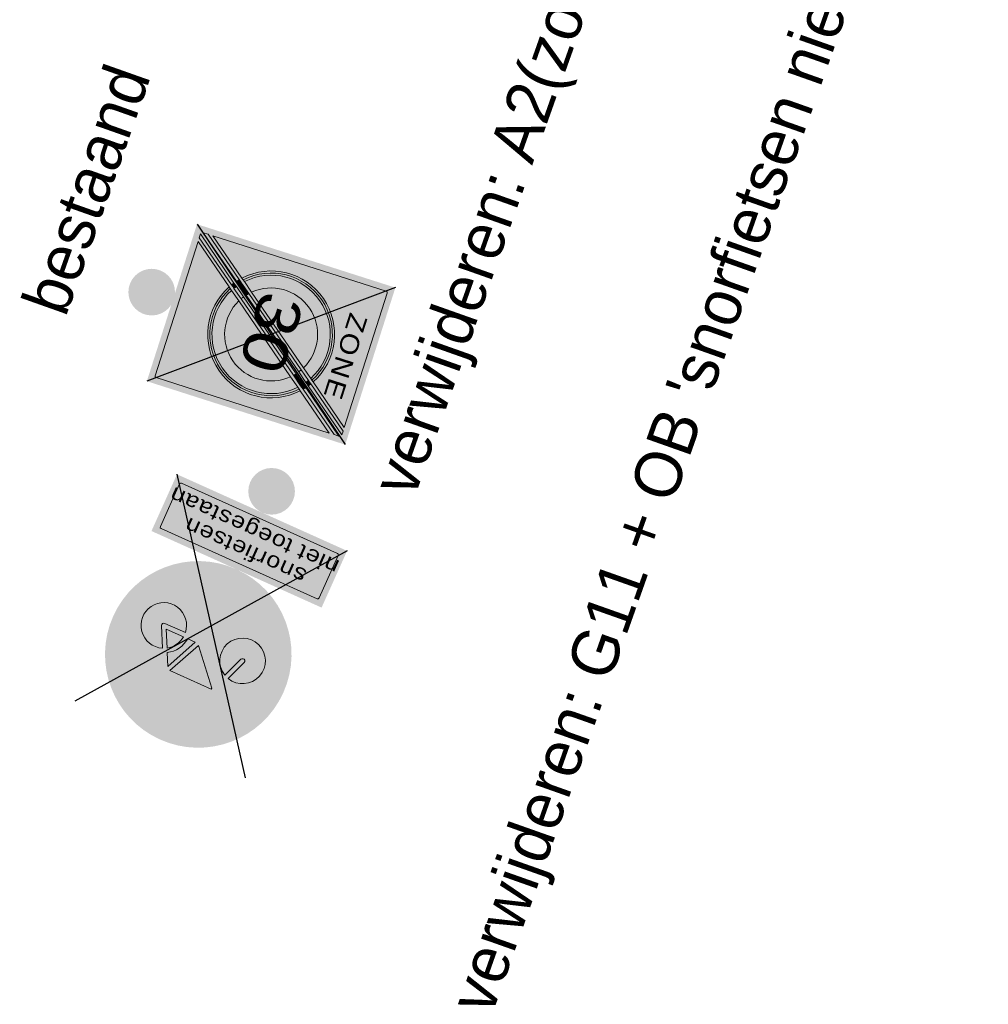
# Model space of a CAD drawing. Header units: metres. Extents: x 136326 to 138181, y 453212 to 454732.
# Tile 11 of 55: x 136483 to 136499, y 453604 to 453620. Entities that reach past the tile are written whole.
import ezdxf
from ezdxf.enums import TextEntityAlignment as Align

# ---------------------------------------------------------------- set-up
doc = ezdxf.new("R2010")
doc.units = ezdxf.units.M
doc.layers.add('-DR-nw-inr-bebording-txt', color=2, linetype='Continuous')
doc.layers.add('mob_bebording', color=7, linetype='Continuous', lineweight=0)
doc.styles.add('eurostile', font='txt')
doc.styles.add('Style-Verkeersborden', font='Verkeersborden.shx')

# ---------------------------------------------------------------- blocks, each defined once
blk = doc.blocks.new('bord_G11')
at = {"layer": 'mob_bebording', "linetype": 'Continuous', "lineweight": 0}
h = blk.add_hatch(color=170, dxfattribs=at)
edge = h.paths.add_edge_path()
edge.add_arc((0, 0.2999999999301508), 0.3, 0, 360)
edge = h.paths.add_edge_path(flags=17)
edge.add_arc((0, 0.2999999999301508), 0.29, 0, 360)
h = blk.add_hatch(color=254, dxfattribs=at)
edge = h.paths.add_edge_path()
edge.add_arc((0, 0.2999999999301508), 0.29, 0, 360)
edge = h.paths.add_edge_path()
edge.add_arc((0, 0.2999999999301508), 0.28, 0, 360)
h = blk.add_hatch(color=170, dxfattribs=at)
edge = h.paths.add_edge_path()
edge.add_arc((0, 0.2999999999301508), 0.28, 0, 360)
h.paths.add_polyline_path([(0.1066745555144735, 0.3422153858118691, -3.032803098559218), (0.0516394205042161, 0.2531666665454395), (0.01024137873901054, 0.2531666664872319), (-0.09083430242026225, 0.3659049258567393), (-0.1006419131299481, 0.3399436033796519, -0.7991742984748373), (-0.1384922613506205, 0.1724999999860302), (-0.1384939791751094, 0.1724999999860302, -1.149504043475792), (-0.1143621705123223, 0.345126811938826), (-0.08244699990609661, 0.4296081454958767, -0.3119658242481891), (-0.06186661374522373, 0.4438333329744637), (-0.03300000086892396, 0.4438333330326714), (-0.03300000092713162, 0.4291666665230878), (-0.06186661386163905, 0.4291666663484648, 0.3119658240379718), (-0.06872674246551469, 0.4244249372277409), (-0.07801690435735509, 0.3998333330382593), (0.06860535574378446, 0.3998333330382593), (0.07525175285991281, 0.4144999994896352), (0.04735410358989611, 0.4144999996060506, -1.000000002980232), (0.04735410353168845, 0.4291666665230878), (0.1133541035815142, 0.4291666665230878), (0.1133541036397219, 0.4144999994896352), (0.09135410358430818, 0.4144999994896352), (0.0814547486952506, 0.3926549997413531)], flags=17)
h = blk.add_hatch(color=254, dxfattribs=at)
h.paths.add_polyline_path([(0.04735410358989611, 0.4291666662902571, 1.000000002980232), (0.04735410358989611, 0.4144999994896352), (0.07525175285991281, 0.4144999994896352), (0.06860535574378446, 0.3998333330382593), (-0.07801690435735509, 0.3998333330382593), (-0.06872674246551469, 0.4244249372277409, -0.3119658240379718), (-0.06186661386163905, 0.4291666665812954), (-0.03300000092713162, 0.4291666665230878), (-0.03300000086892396, 0.4438333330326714), (-0.06186661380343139, 0.4438333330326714, 0.3119658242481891), (-0.08244699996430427, 0.4296081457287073), (-0.1143621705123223, 0.345126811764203, 1.149504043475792), (-0.1384939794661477, 0.1724999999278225), (-0.1384922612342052, 0.1724999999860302, 0.7991742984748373), (-0.1006419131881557, 0.3399436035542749), (-0.09083430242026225, 0.3659049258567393), (0.01024137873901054, 0.2531666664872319), (0.05163942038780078, 0.2531666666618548, 3.032803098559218), (0.1066745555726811, 0.3422153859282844), (0.0814547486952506, 0.3926549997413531), (0.09135410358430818, 0.4144999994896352), (0.1133541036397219, 0.4144999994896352), (0.1133541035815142, 0.4291666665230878)])
h.paths.add_polyline_path([(0.06636758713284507, 0.2678333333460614, -0.2306687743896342), (0.1001429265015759, 0.3224829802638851), (0.1274677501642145, 0.2678333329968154)])
h.paths.add_polyline_path([(-0.131632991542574, 0.2579083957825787), (-0.1058468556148, 0.3261658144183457, -19.94987439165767), (-0.1195671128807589, 0.3313490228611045), (-0.1453532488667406, 0.2630916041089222, 1.000000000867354)])
h.paths.add_polyline_path([(0.0935562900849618, 0.3356562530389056, 0.2394999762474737), (0.0516394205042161, 0.2678333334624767), (0.02489013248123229, 0.2678333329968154), (0.07365871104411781, 0.3754514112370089)])
h.paths.add_polyline_path([(0.1458924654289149, 0.2637795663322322), (0.1132611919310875, 0.3290421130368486, -2.949570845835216), (0.06636758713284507, 0.2531666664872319), (0.1393333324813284, 0.2531666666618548, 0.5575365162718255)])
h.paths.add_polyline_path([(0.01147455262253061, 0.2737622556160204), (-0.08499473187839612, 0.3813626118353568), (-0.08355764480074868, 0.3851666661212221), (0.0619589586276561, 0.3851666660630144)])
blk.add_hatch(color=170, dxfattribs=at).paths.add_polyline_path([(0.0619589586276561, 0.3851666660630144), (-0.08355764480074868, 0.3851666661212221), (-0.08499473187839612, 0.3813626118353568), (0.01147455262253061, 0.2737622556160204)])
at = {"layer": 'mob_bebording', "linetype": 'Continuous', "lineweight": 0, "extrusion": (0, 0, -1)}
h = blk.add_hatch(color=170, dxfattribs=at)
edge = h.paths.add_edge_path()
edge.add_ellipse((-0.1393333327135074, 0.26050000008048), major_axis=(-0.08800000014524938, 0), ratio=1, start_angle=184.7801917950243, end_angle=238.6547569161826)
edge.add_line((-0.0935562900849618, 0.3356562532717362), (-0.07365871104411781, 0.3754514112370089))
edge.add_line((-0.07365871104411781, 0.3754514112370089), (-0.02489013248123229, 0.2678333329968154))
edge.add_line((-0.02489013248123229, 0.2678333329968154), (-0.05163942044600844, 0.2678333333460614))
at = {"layer": 'mob_bebording', "linetype": 'Continuous', "lineweight": 0, "extrusion": (0, 0, -0.9999999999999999)}
h = blk.add_hatch(color=170, dxfattribs=at)
edge = h.paths.add_edge_path()
edge.add_line((0.1058468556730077, 0.326165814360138), (0.131632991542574, 0.2579083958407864))
edge.add_ellipse((0.1384931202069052, 0.2605000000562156), major_axis=(-0.007333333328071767, 0), ratio=1, start_angle=20.69545112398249, end_angle=200.6954512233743)
edge.add_line((0.1453532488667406, 0.2630916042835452), (0.1195671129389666, 0.3313490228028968))
edge.add_ellipse((0.1384931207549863, 0.2605000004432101), major_axis=(-0.07333333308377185, 0), ratio=1, start_angle=-63.56537827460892, end_angle=284.9562807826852, ccw=False)
at = {"layer": 'mob_bebording', "linetype": 'Continuous', "lineweight": 0}
h = blk.add_hatch(color=170, dxfattribs=at)
edge = h.paths.add_edge_path()
edge.add_arc((0.1393333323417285, 0.26049999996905), 0.0733333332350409, 122.304221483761, 174.2608293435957)
edge.add_line((0.06636758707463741, 0.2678333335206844), (0.1274677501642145, 0.2678333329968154))
edge.add_line((0.1274677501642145, 0.2678333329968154), (0.1001429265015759, 0.3224829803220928))
at = {"layer": 'mob_bebording', "linetype": 'Continuous', "lineweight": 0, "extrusion": (0, 0, -0.9999999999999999)}
h = blk.add_hatch(color=170, dxfattribs=at)
edge = h.paths.add_edge_path()
edge.add_ellipse((-0.1393333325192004, 0.2604999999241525), major_axis=(-0.007333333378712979, 0), ratio=1, start_angle=-26.56505186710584, end_angle=89.99999938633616)
edge.add_line((-0.1393333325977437, 0.2531666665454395), (-0.06636758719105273, 0.2531666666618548))
edge.add_ellipse((-0.1393333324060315, 0.2604999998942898), major_axis=(-0.07333333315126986, 0), ratio=1, start_angle=-110.82588064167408, end_angle=174.2608295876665, ccw=False)
edge.add_line((-0.1132611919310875, 0.329042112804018), (-0.1458924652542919, 0.2637795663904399))
at = {"layer": 'mob_bebording', "color": 5, "linetype": 'Continuous', "lineweight": 0, "flags": 128}
blk.add_lwpolyline([(0.0619589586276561, 0.3851666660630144), (-0.08355764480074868, 0.3851666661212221), (-0.08499473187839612, 0.3813626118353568), (0.01147455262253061, 0.2737622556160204)], close=True, dxfattribs=at)
for points in [[(0.05163942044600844, 0.2678333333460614, -0.2394999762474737), (0.0935562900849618, 0.3356562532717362), (0.07365871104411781, 0.3754514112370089), (0.02489013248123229, 0.2678333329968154)], [(-0.1058468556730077, 0.326165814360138), (-0.131632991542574, 0.2579083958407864, -1.000000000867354), (-0.1453532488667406, 0.2630916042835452), (-0.1195671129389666, 0.3313490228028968, 19.94987439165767)], [(0.1458924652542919, 0.2637795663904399, -0.5575365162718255), (0.1393333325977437, 0.2531666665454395), (0.06636758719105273, 0.2531666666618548, 2.949570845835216), (0.1132611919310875, 0.329042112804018)], [(0.1001429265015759, 0.3224829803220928, 0.2306687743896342), (0.06636758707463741, 0.2678333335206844), (0.1274677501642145, 0.2678333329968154)]]:
    blk.add_lwpolyline(points, format="xyb", close=True, dxfattribs=at)
blk = doc.blocks.new('bord_OB-L-WK-2R_3')
at = {"layer": 'mob_bebording', "linetype": 'Continuous', "lineweight": 0}
h = blk.add_hatch(color=254, dxfattribs=at)
h.paths.add_polyline_path([(0.2999999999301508, -0.200000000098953), (-0.2999999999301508, -0.2000000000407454), (-0.2999999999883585, -2.91038304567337e-11), (0, 0), (0.2999999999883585, -2.91038304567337e-11)])
h.paths.add_polyline_path([(-0.2899999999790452, -0.17500000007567), (-0.2900000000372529, -0.02500000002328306, -0.414213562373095), (-0.2750000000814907, -0.01000000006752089), (0.2749999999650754, -0.01000000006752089, -0.414213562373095), (0.2899999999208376, -0.02499999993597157), (0.2899999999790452, -0.17500000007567, -0.414213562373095), (0.2749999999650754, -0.1899999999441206), (-0.2750000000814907, -0.1900000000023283, -0.414213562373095)], flags=17)
h = blk.add_hatch(color=7, dxfattribs=at)
h.paths.add_polyline_path([(-0.2750000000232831, -0.190000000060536), (0.2749999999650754, -0.190000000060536, 0.414213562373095), (0.2899999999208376, -0.1750000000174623), (0.2899999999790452, -0.02500000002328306, 0.414213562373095), (0.2749999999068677, -0.009999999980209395), (-0.2750000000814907, -0.009999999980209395, 0.414213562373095), (-0.2900000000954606, -0.02500000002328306), (-0.2900000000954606, -0.1750000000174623, 0.414213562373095)])
h.paths.add_polyline_path([(-0.2800000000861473, -0.02499999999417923, -0.414213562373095), (-0.2750000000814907, -0.02000000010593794), (0.2749999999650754, -0.02000000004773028, -0.414213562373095), (0.279999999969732, -0.02500000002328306), (0.279999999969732, -0.1750000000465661, -0.414213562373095), (0.2749999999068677, -0.1800000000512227), (-0.2750000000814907, -0.1799999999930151, -0.414213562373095), (-0.2800000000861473, -0.17500000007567)])
h = blk.add_hatch(color=254, dxfattribs=at)
edge = h.paths.add_edge_path()
edge.add_line((-0.2750000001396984, -0.1800000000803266), (0.2749999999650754, -0.1800000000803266))
edge.add_arc((0.2749999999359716, -0.1750000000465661), 0.005000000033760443, 270.0000003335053, 360.0000003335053)
edge.add_line((0.279999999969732, -0.1750000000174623), (0.279999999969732, -0.02500000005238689))
edge.add_arc((0.2749999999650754, -0.02500000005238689), 0.005000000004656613, 0, 90)
edge.add_line((0.2749999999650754, -0.02000000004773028), (-0.2750000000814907, -0.01999999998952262))
edge.add_arc((-0.2750000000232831, -0.02500000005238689), 0.005000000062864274, 90.00000066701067, 180.0000006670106)
edge.add_line((-0.2800000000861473, -0.02500000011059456), (-0.2800000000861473, -0.17500000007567))
edge.add_arc((-0.2750000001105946, -0.1750000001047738), 0.004999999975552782, 179.9999996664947, 269.9999996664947)
at = {"layer": 'mob_bebording', "color": 254, "linetype": 'Continuous', "lineweight": 0, "flags": 128}
blk.add_lwpolyline([(-0.2750000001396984, -0.1800000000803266), (0.2749999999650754, -0.1800000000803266, 0.414213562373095), (0.279999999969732, -0.1750000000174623), (0.279999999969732, -0.02500000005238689, 0.414213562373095), (0.2749999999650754, -0.02000000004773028), (-0.2750000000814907, -0.01999999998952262, 0.414213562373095), (-0.2800000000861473, -0.02500000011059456), (-0.2800000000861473, -0.17500000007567, 0.414213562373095)], format="xyb", close=True, dxfattribs=at)
at = {"layer": 'mob_bebording', "color": 7, "linetype": 'Continuous', "lineweight": 0, "insert": (-5.820766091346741e-11, -0.1083333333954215), "char_height": 0.04999999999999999, "attachment_point": 5, "line_spacing_factor": 0.8399999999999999, "style": 'Style-Verkeersborden'}
blk.add_mtext('\\H1x;\\W1.2;\\T1.075;snorfietsen\\Pniet toegestaan', dxfattribs=at)
blk = doc.blocks.new('bord_A02-ZE')
at = {"layer": 'mob_bebording', "linetype": 'Continuous', "lineweight": 0}
h = blk.add_hatch(color=254, dxfattribs=at)
h.paths.add_polyline_path([(-0.2650000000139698, 0), (-0.2650000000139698, 0.6700000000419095), (0.2650000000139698, 0.6700000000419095), (0.2650000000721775, 1.164153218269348e-10), (0, 5.820766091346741e-11)])
h.paths.add_polyline_path([(0.2399999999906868, 0.01000000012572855), (-0.2399999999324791, 0.01000000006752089, -0.414213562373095), (-0.254999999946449, 0.02500000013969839), (-0.2550000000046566, 0.6450000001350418, -0.414213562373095), (-0.2400000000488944, 0.6600000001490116), (0.2399999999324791, 0.6600000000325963, -0.414213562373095), (0.254999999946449, 0.6450000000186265), (0.2550000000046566, 0.02500000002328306, -0.414213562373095)], flags=17)
h = blk.add_hatch(color=7, dxfattribs=at)
h.paths.add_polyline_path([(0.2550000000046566, 0.02500000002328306), (0.254999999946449, 0.6450000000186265, 0.414213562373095), (0.2399999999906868, 0.660000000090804), (-0.2399999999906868, 0.6600000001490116, 0.414213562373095), (-0.2550000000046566, 0.6450000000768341), (-0.254999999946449, 0.02500000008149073, 0.414213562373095), (-0.2399999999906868, 0.01000000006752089), (0.2399999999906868, 0.01000000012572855, 0.414213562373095)])
h.paths.add_polyline_path([(-0.2449999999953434, 0.02772995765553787), (-0.2449999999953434, 0.04403174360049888), (-0.1366471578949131, 0.1835287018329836), (-0.1324641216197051, 0.1889140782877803), (-0.1282802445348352, 0.1943005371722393), (-0.1031528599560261, 0.226650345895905), (0.07946038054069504, 0.4617525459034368), (0.1045877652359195, 0.4941023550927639), (0.1087716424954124, 0.4994888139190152), (0.1129546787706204, 0.5048741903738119), (0.2256796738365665, 0.6500000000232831), (0.2383419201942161, 0.6500000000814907), (0.1211533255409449, 0.4991276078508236), (0.1169807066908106, 0.4937556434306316), (0.1128079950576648, 0.4883835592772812), (0.08776907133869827, 0.4561476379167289), (-0.0956665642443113, 0.2199866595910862), (-0.1207054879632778, 0.1877507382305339), (-0.1248781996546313, 0.1823786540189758), (-0.129050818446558, 0.1770066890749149)])
h.paths.add_polyline_path([(-0.245000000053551, 0.6450000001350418, -0.414213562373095), (-0.2399999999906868, 0.6500000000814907), (0.2130174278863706, 0.6500000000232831), (0.1044526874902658, 0.5102302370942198), (0.1002485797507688, 0.5048177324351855), (0.0960421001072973, 0.4994021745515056), (0.07073488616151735, 0.4668208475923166), (-0.1102223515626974, 0.2338506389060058), (-0.1355295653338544, 0.2012693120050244), (-0.1397360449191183, 0.1958537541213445), (-0.1439401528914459, 0.1904412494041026), (-0.245000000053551, 0.06033352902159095)])
h.paths.add_polyline_path([(-0.2383419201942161, 0.02000000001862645), (-0.1211533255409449, 0.170872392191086), (-0.1169807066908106, 0.1762443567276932), (-0.1128079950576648, 0.1816164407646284), (-0.08776907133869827, 0.2138523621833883), (0.09566656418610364, 0.450013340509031), (0.1207054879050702, 0.4822492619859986), (0.124878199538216, 0.4876213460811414), (0.129050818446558, 0.4929933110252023), (0.245000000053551, 0.6422700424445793), (0.2449999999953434, 0.625968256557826), (0.1366471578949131, 0.4864712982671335), (0.1324641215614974, 0.4810859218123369), (0.1282802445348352, 0.4756994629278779), (0.1031528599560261, 0.4433496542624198), (-0.07946038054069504, 0.2082474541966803), (-0.1045877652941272, 0.1758976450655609), (-0.1087716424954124, 0.1705111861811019), (-0.1129546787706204, 0.1651258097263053), (-0.2256796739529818, 0.02000000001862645)])
h.paths.add_polyline_path([(0.2449999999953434, 0.02500000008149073, -0.414213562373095), (0.2399999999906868, 0.02000000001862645), (-0.2130174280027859, 0.02000000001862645), (-0.1044526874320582, 0.1597697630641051), (-0.1002485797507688, 0.1651822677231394), (-0.09604210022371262, 0.1705978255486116), (-0.07073488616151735, 0.2031791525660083), (0.1102223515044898, 0.4361493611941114), (0.1355295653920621, 0.4687306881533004), (0.1397360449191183, 0.4741462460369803), (0.1439401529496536, 0.4795587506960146), (0.245000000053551, 0.6096664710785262)])
h = blk.add_hatch(color=254, dxfattribs=at)
edge = h.paths.add_edge_path()
edge.add_arc((-0.2399999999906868, 0.6450000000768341), 0.005000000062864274, 90, 180)
edge.add_line((-0.245000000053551, 0.6450000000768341), (-0.245000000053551, 0.06033352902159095))
edge.add_line((-0.245000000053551, 0.06033352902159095), (-0.1439401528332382, 0.1904412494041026))
edge.add_arc((-9.495378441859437e-11, 0.3349999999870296), 0.2039999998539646, 59.20132646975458, 225.122853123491, ccw=False)
edge.add_line((0.1044526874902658, 0.5102302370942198), (0.2130174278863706, 0.6500000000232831))
edge.add_line((0.2130174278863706, 0.6500000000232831), (-0.2399999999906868, 0.6500000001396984))
at = {"layer": 'mob_bebording', "linetype": 'Continuous', "lineweight": 0, "extrusion": (0, 0, -0.9999999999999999)}
h = blk.add_hatch(color=254, dxfattribs=at)
edge = h.paths.add_edge_path()
edge.add_ellipse((2.537754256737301e-09, 0.3350000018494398), major_axis=(-0.2039999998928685, 0), ratio=1, start_angle=303.6211806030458, end_angle=306.433462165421)
edge.add_line((-0.1211533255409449, 0.4991276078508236), (-0.2383419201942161, 0.6500000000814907))
edge.add_line((-0.2383419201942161, 0.6500000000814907), (-0.2256796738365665, 0.6500000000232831))
edge.add_line((-0.2256796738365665, 0.6500000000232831), (-0.1129546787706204, 0.5048741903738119))
h = blk.add_hatch(color=254, dxfattribs=at)
edge = h.paths.add_edge_path()
edge.add_ellipse((2.878834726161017e-09, 0.3350000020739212), major_axis=(-0.2040000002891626, 0), ratio=1, start_angle=309.2423601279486, end_angle=312.0546416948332)
edge.add_line((-0.1366471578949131, 0.4864712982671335), (-0.2449999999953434, 0.625968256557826))
edge.add_line((-0.2449999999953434, 0.625968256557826), (-0.245000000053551, 0.6422700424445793))
edge.add_line((-0.245000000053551, 0.6422700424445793), (-0.1290508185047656, 0.4929933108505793))
at = {"layer": 'mob_bebording', "linetype": 'Continuous', "lineweight": 0}
h = blk.add_hatch(color=254, dxfattribs=at)
edge = h.paths.add_edge_path()
edge.add_arc((0.2399999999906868, 0.02500000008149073), 0.005000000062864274, 270, 360)
edge.add_line((0.245000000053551, 0.02500000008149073), (0.245000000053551, 0.6096664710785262))
edge.add_line((0.245000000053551, 0.6096664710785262), (0.1439401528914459, 0.4795587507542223))
edge.add_arc((1.531615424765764e-10, 0.3350000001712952), 0.2039999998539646, -120.79867353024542, 45.122853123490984, ccw=False)
edge.add_line((-0.1044526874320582, 0.1597697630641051), (-0.2130174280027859, 0.02000000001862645))
edge.add_line((-0.2130174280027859, 0.02000000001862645), (0.2399999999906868, 0.02000000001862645))
at = {"layer": 'mob_bebording', "linetype": 'Continuous', "lineweight": 0, "extrusion": (0, 0, -0.9999999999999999)}
h = blk.add_hatch(color=252, dxfattribs=at)
edge = h.paths.add_edge_path()
edge.add_ellipse((-2.829310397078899e-11, 0.3350000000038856), major_axis=(-0.1971999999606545, 0), ratio=1, start_angle=135.1211727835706, end_angle=300.5546476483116)
edge.add_line((-0.1002485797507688, 0.5048177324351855), (-0.1044526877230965, 0.5102302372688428))
edge.add_ellipse((-3.138909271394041e-12, 0.3350000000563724), major_axis=(-0.2040000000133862, 0), ratio=1, start_angle=134.8771468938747, end_angle=300.7986735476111, ccw=False)
edge.add_line((0.1439401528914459, 0.1904412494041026), (0.1397360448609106, 0.1958537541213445))
h = blk.add_hatch(color=254, dxfattribs=at)
edge = h.paths.add_edge_path()
edge.add_ellipse((5.701057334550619e-11, 0.335000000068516), major_axis=(-0.1903999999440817, 0), ratio=1, start_angle=135.3827766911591, end_angle=300.2930437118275)
edge.add_line((-0.0960421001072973, 0.4994021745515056), (-0.1002485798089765, 0.5048177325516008))
edge.add_ellipse((-3.573239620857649e-11, 0.335000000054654), major_axis=(-0.1972000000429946, 0), ratio=1, start_angle=135.1211727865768, end_angle=300.5546476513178, ccw=False)
edge.add_line((0.1397360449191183, 0.1958537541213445), (0.1355295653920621, 0.2012693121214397))
h = blk.add_hatch(color=252, dxfattribs=at)
edge = h.paths.add_edge_path()
edge.add_ellipse((3.359862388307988e-11, 0.3350000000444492), major_axis=(-0.1495999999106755, 0), ratio=1, start_angle=137.4578744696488, end_angle=298.2179459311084)
edge.add_line((-0.07073488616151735, 0.4668208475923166), (-0.09604210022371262, 0.4994021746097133))
edge.add_ellipse((-4.1865257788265e-11, 0.3350000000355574), major_axis=(-0.1904000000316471, 0), ratio=1, start_angle=135.3827766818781, end_angle=300.29304370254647, ccw=False)
edge.add_line((0.1355295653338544, 0.2012693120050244), (0.1102223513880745, 0.2338506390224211))
at = {"layer": 'mob_bebording', "linetype": 'Continuous', "lineweight": 0}
h = blk.add_hatch(color=254, dxfattribs=at)
edge = h.paths.add_edge_path()
edge.add_arc((-1.386672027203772e-11, 0.3350000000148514), 0.1496000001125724, 61.78205404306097, 222.5421255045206)
edge.add_line((-0.1102223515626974, 0.2338506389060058), (0.07073488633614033, 0.4668208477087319))
h = blk.add_hatch(color=252, dxfattribs=at)
edge = h.paths.add_edge_path()
edge.add_arc((5.866258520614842e-11, 0.3350000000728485), 0.2039999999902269, 239.2013264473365, 405.122853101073)
edge.add_line((0.1439401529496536, 0.4795587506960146), (0.1397360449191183, 0.4741462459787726))
edge.add_arc((4.530372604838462e-12, 0.3350000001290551), 0.1971999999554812, -120.55464766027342, 44.8788272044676, ccw=False)
edge.add_line((-0.1002485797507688, 0.1651822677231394), (-0.1044526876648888, 0.1597697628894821))
at = {"layer": 'mob_bebording', "linetype": 'Continuous', "lineweight": 0, "extrusion": (0, 0, -0.9999999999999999)}
h = blk.add_hatch(color=252, dxfattribs=at)
edge = h.paths.add_edge_path()
edge.add_ellipse((-2.376657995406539e-09, 0.3349999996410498), major_axis=(-0.1495999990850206, 0), ratio=1, start_angle=302.083341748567, end_angle=305.92258680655)
edge.add_line((-0.08776907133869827, 0.4561476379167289), (-0.1128079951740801, 0.4883835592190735))
edge.add_ellipse((2.211563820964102e-09, 0.3349999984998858), major_axis=(-0.1904000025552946, 0), ratio=1, start_angle=303.3193799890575, end_angle=306.33312147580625, ccw=False)
edge.add_line((-0.1045877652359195, 0.4941023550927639), (-0.07946038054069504, 0.4617525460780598))
at = {"layer": 'mob_bebording', "linetype": 'Continuous', "lineweight": 0}
h = blk.add_hatch(color=252, dxfattribs=at)
edge = h.paths.add_edge_path()
edge.add_arc((2.708737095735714e-09, 0.3349999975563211), 0.1904000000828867, 47.64356039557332, 50.65730188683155)
edge.add_line((0.1207054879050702, 0.4822492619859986), (0.09566656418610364, 0.4500133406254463))
edge.add_arc((2.498230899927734e-09, 0.3349999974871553), 0.1496000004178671, 46.407523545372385, 50.24676860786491, ccw=False)
edge.add_line((0.1031528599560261, 0.4433496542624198), (0.1282802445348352, 0.4756994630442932))
at = {"layer": 'mob_bebording', "linetype": 'Continuous', "lineweight": 0, "extrusion": (0, 0, -0.9999999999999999)}
h = blk.add_hatch(color=254, dxfattribs=at)
edge = h.paths.add_edge_path()
edge.add_ellipse((-1.157046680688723e-12, 0.3350000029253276), major_axis=(-0.1903999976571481, 0), ratio=1, start_angle=303.3193802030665, end_angle=306.3331216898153)
edge.add_line((-0.1128079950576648, 0.4883835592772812), (-0.1169807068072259, 0.4937556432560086))
edge.add_ellipse((3.407687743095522e-09, 0.3350000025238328), major_axis=(-0.19720000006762, 0), ratio=1, start_angle=303.47549956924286, end_angle=306.3850230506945, ccw=False)
edge.add_line((-0.1087716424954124, 0.4994888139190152), (-0.1045877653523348, 0.4941023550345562))
h = blk.add_hatch(color=252, dxfattribs=at)
edge = h.paths.add_edge_path()
edge.add_ellipse((-2.176832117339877e-09, 0.3350000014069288), major_axis=(-0.1971999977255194, 0), ratio=1, start_angle=303.4754980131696, end_angle=306.3850214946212)
edge.add_line((-0.1169807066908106, 0.4937556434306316), (-0.1211533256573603, 0.4991276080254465))
edge.add_ellipse((-1.077405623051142e-09, 0.3349999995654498), major_axis=(-0.2039999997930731, 0), ratio=1, start_angle=303.62117940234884, end_angle=306.43346096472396, ccw=False)
edge.add_line((-0.1129546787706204, 0.5048741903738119), (-0.1087716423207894, 0.4994888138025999))
at = {"layer": 'mob_bebording', "linetype": 'Continuous', "lineweight": 0}
h = blk.add_hatch(color=254, dxfattribs=at)
edge = h.paths.add_edge_path()
edge.add_arc((6.609710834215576e-10, 0.3349999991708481), 0.1972000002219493, 47.79967820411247, 50.70920169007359)
edge.add_line((0.124878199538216, 0.4876213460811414), (0.1207054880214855, 0.4822492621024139))
edge.add_arc((-1.6584969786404e-09, 0.334999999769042), 0.1904000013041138, 47.643558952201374, 50.657300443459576, ccw=False)
edge.add_line((0.1282802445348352, 0.4756994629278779), (0.1324641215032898, 0.4810859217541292))
h = blk.add_hatch(color=252, dxfattribs=at)
edge = h.paths.add_edge_path()
edge.add_arc((-4.035381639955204e-09, 0.3349999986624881), 0.2040000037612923, 47.9453587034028, 50.75764027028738)
edge.add_line((0.129050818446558, 0.4929933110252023), (0.1248781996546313, 0.487621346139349))
edge.add_arc((7.482825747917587e-10, 0.3350000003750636), 0.197199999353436, 47.79967798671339, 50.70920147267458, ccw=False)
edge.add_line((0.1324641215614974, 0.4810859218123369), (0.1366471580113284, 0.4864712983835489))
h = blk.add_hatch(color=254, dxfattribs=at)
edge = h.paths.add_edge_path()
edge.add_arc((-6.742210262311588e-10, 0.3349999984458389), 0.1495999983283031, 226.4075219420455, 230.2467670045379)
edge.add_line((-0.0956665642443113, 0.2199866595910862), (0.08776907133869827, 0.4561476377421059))
edge.add_arc((2.376657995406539e-09, 0.3349999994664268), 0.1495999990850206, 54.07741319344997, 57.91665825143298)
edge.add_line((0.07946038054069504, 0.4617525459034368), (-0.1031528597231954, 0.226650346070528))
h = blk.add_hatch(color=254, dxfattribs=at)
edge = h.paths.add_edge_path()
edge.add_arc((2.247526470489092e-11, 0.3350000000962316), 0.1972000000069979, 239.4453523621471, 404.8788272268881)
edge.add_line((0.1397360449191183, 0.4741462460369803), (0.1355295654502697, 0.4687306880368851))
edge.add_arc((2.405182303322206e-11, 0.3350000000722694), 0.1904000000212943, -120.29304372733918, 44.617223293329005, ccw=False)
edge.add_line((-0.09604210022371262, 0.1705978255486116), (-0.1002485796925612, 0.1651822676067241))
h = blk.add_hatch(color=252, dxfattribs=at)
edge = h.paths.add_edge_path()
edge.add_arc((-1.276156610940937e-11, 0.3350000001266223), 0.1904000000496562, 239.7069562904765, 404.6172233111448)
edge.add_line((0.1355295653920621, 0.4687306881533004), (0.1102223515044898, 0.4361493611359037))
edge.add_arc((9.180628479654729e-11, 0.3350000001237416), 0.149599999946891, -118.2179459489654, 42.542125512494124, ccw=False)
edge.add_line((-0.07073488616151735, 0.2031791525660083), (-0.09604210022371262, 0.1705978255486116))
h = blk.add_hatch(color=254, dxfattribs=at)
edge = h.paths.add_edge_path()
edge.add_arc((1.54257022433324e-09, 0.3349999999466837), 0.1495999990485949, 46.4075226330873, 50.24676769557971)
edge.add_line((0.09566656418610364, 0.450013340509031), (-0.08776907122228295, 0.213852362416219))
edge.add_arc((-1.450101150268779e-09, 0.3349999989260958), 0.1495999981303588, 234.0774125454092, 237.9166576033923)
edge.add_line((-0.07946038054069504, 0.2082474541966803), (0.1031528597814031, 0.4433496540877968))
h = blk.add_hatch(color=254, dxfattribs=at)
edge = h.paths.add_edge_path()
edge.add_arc((4.790352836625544e-11, 0.3350000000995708), 0.1496000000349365, 241.7820540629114, 402.542125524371)
edge.add_line((0.1102223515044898, 0.4361493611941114), (-0.07073488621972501, 0.2031791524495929))
h = blk.add_hatch(color=252, dxfattribs=at)
edge = h.paths.add_edge_path()
edge.add_arc((-3.815095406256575e-09, 0.3350000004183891), 0.1903999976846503, 227.6435602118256, 230.6573017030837)
edge.add_line((-0.1207054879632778, 0.1877507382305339), (-0.09566656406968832, 0.2199866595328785))
edge.add_arc((-2.440023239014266e-09, 0.3350000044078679), 0.149600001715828, 226.4075239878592, 230.2467690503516, ccw=False)
edge.add_line((-0.1031528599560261, 0.226650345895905), (-0.1282802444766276, 0.1943005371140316))
h = blk.add_hatch(color=254, dxfattribs=at)
edge = h.paths.add_edge_path()
edge.add_arc((-6.900704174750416e-10, 0.3349999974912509), 0.1971999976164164, 227.7996775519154, 230.7092010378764)
edge.add_line((-0.1248781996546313, 0.1823786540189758), (-0.1207054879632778, 0.1877507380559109))
edge.add_arc((5.812424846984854e-10, 0.3350000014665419), 0.1904000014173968, 227.6435594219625, 230.6573009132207, ccw=False)
edge.add_line((-0.1282802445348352, 0.1943005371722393), (-0.1324641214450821, 0.1889140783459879))
at = {"layer": 'mob_bebording', "linetype": 'Continuous', "lineweight": 0, "extrusion": (0, 0, -0.9999999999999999)}
h = blk.add_hatch(color=252, dxfattribs=at)
edge = h.paths.add_edge_path()
edge.add_ellipse((2.347554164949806e-09, 0.3350000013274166), major_axis=(-0.1495999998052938, 0), ratio=1, start_angle=122.0833415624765, end_angle=125.9225866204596)
edge.add_line((0.08776907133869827, 0.2138523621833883), (0.1128079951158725, 0.1816164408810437))
edge.add_ellipse((-1.105201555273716e-09, 0.3349999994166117), major_axis=(-0.1904000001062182, 0), ratio=1, start_angle=123.3193800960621, end_angle=126.33312158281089, ccw=False)
edge.add_line((0.1045877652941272, 0.1758976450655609), (0.07946038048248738, 0.2082474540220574))
h = blk.add_hatch(color=254, dxfattribs=at)
edge = h.paths.add_edge_path()
edge.add_ellipse((-2.907938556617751e-09, 0.3349999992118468), major_axis=(-0.2040000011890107, 0), ratio=1, start_angle=129.242359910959, end_angle=132.0546414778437)
edge.add_line((0.1366471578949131, 0.1835287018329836), (0.2449999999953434, 0.04403174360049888))
edge.add_line((0.2449999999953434, 0.04403174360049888), (0.2449999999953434, 0.02772995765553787))
edge.add_line((0.2449999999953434, 0.02772995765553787), (0.129050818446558, 0.1770066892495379))
h = blk.add_hatch(color=254, dxfattribs=at)
edge = h.paths.add_edge_path()
edge.add_ellipse((-1.955566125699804e-10, 0.3349999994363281), major_axis=(-0.2039999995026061, 0), ratio=1, start_angle=123.6211798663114, end_angle=126.4334614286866)
edge.add_line((0.1211533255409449, 0.170872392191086), (0.2383419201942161, 0.02000000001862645))
edge.add_line((0.2383419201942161, 0.02000000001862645), (0.2256796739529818, 0.02000000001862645))
edge.add_line((0.2256796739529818, 0.02000000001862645), (0.1129546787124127, 0.165125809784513))
at = {"layer": 'mob_bebording', "linetype": 'Continuous', "lineweight": 0}
h = blk.add_hatch(color=252, dxfattribs=at)
edge = h.paths.add_edge_path()
edge.add_arc((5.250136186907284e-09, 0.3350000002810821), 0.2040000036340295, 227.9453582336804, 230.7576398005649)
edge.add_line((-0.129050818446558, 0.1770066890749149), (-0.124878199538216, 0.1823786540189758))
edge.add_arc((-1.865182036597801e-09, 0.335000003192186), 0.1972000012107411, 227.7996788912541, 230.7092023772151, ccw=False)
edge.add_line((-0.1324641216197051, 0.1889140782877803), (-0.1366471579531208, 0.183528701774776))
at = {"layer": 'mob_bebording', "linetype": 'Continuous', "lineweight": 0, "extrusion": (0, 0, -0.9999999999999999)}
h = blk.add_hatch(color=252, dxfattribs=at)
edge = h.paths.add_edge_path()
edge.add_ellipse((2.11862445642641e-09, 0.3350000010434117), major_axis=(-0.1971999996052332, 0), ratio=1, start_angle=123.475497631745, end_angle=126.3850211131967)
edge.add_line((0.1169807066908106, 0.1762443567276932), (0.1211533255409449, 0.1708723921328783))
edge.add_ellipse((-1.664527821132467e-10, 0.3349999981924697), major_axis=(-0.2039999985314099, 0), ratio=1, start_angle=123.62118005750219, end_angle=126.43346161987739, ccw=False)
edge.add_line((0.1129546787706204, 0.1651258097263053), (0.1087716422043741, 0.1705111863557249))
at = {"layer": 'mob_bebording', "linetype": 'Continuous', "lineweight": 0, "extrusion": (0, 0, -1)}
h = blk.add_hatch(color=254, dxfattribs=at)
edge = h.paths.add_edge_path()
edge.add_ellipse((1.078415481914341e-09, 0.3349999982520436), major_axis=(-0.1903999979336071, 0), ratio=1, start_angle=123.3193797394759, end_angle=126.3331212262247)
edge.add_line((0.1128079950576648, 0.1816164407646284), (0.1169807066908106, 0.1762443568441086))
edge.add_ellipse((-3.46589540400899e-09, 0.3349999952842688), major_axis=(-0.1971999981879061, 0), ratio=1, start_angle=123.47549995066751, end_angle=126.38502343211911, ccw=False)
edge.add_line((0.1087716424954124, 0.1705111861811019), (0.1045877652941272, 0.1758976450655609))
at = {"layer": 'mob_bebording', "color": 254, "linetype": 'Continuous', "lineweight": 0, "flags": 128}
for points in [[(-0.2399999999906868, 0.6500000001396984, 0.414213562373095), (-0.245000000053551, 0.6450000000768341), (-0.245000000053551, 0.06033352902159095), (-0.1439401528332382, 0.1904412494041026, -0.8841150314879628), (0.1044526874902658, 0.5102302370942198), (0.2130174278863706, 0.6500000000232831)], [(0.1129546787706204, 0.5048741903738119, -0.01227150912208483), (0.1211533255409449, 0.4991276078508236), (0.2383419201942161, 0.6500000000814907), (0.2256796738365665, 0.6500000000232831)], [(0.1290508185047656, 0.4929933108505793, -0.01227150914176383), (0.1366471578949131, 0.4864712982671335), (0.2449999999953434, 0.625968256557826), (0.245000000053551, 0.6422700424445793)], [(0.2399999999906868, 0.02000000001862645, 0.414213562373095), (0.245000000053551, 0.02500000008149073), (0.245000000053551, 0.6096664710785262), (0.1439401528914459, 0.4795587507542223, -0.8841150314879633), (-0.1044526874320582, 0.1597697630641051), (-0.2130174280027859, 0.02000000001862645)], [(-0.1355295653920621, 0.2012693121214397, -0.8762840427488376), (0.0960421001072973, 0.4994021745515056), (0.1002485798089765, 0.5048177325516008, 0.8803280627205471), (-0.1397360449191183, 0.1958537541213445)], [(0.07073488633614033, 0.4668208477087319, 0.8447669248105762), (-0.1102223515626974, 0.2338506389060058)], [(0.1045877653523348, 0.4941023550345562, -0.01315068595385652), (0.1128079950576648, 0.4883835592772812), (0.1169807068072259, 0.4937556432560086, 0.01269587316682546), (0.1087716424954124, 0.4994888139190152)], [(0.1324641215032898, 0.4810859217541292, 0.01269587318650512), (0.124878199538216, 0.4876213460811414), (0.1207054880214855, 0.4822492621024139, -0.01315068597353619), (0.1282802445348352, 0.4756994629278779)], [(-0.1031528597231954, 0.226650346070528, 0.01675343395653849), (-0.0956665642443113, 0.2199866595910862), (0.08776907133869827, 0.4561476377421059, 0.01675343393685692), (0.07946038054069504, 0.4617525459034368)], [(-0.1002485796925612, 0.1651822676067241, 0.8803280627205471), (0.1397360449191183, 0.4741462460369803), (0.1355295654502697, 0.4687306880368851, -0.8762840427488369), (-0.09604210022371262, 0.1705978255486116)], [(0.1031528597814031, 0.4433496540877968, 0.01675343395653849), (0.09566656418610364, 0.450013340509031), (-0.08776907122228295, 0.213852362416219, 0.01675343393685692), (-0.07946038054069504, 0.2082474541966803)], [(-0.07073488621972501, 0.2031791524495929, 0.8447669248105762), (0.1102223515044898, 0.4361493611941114)], [(-0.1324641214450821, 0.1889140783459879, 0.01269587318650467), (-0.1248781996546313, 0.1823786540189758), (-0.1207054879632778, 0.1877507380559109, -0.01315068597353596), (-0.1282802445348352, 0.1943005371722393)], [(-0.129050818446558, 0.1770066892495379, -0.01227150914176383), (-0.1366471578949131, 0.1835287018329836), (-0.2449999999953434, 0.04403174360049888), (-0.2449999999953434, 0.02772995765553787)], [(-0.1129546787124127, 0.165125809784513, -0.01227150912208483), (-0.1211533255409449, 0.170872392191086), (-0.2383419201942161, 0.02000000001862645), (-0.2256796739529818, 0.02000000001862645)], [(-0.1045877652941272, 0.1758976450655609, -0.01315068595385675), (-0.1128079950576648, 0.1816164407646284), (-0.1169807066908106, 0.1762443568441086, 0.01269587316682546), (-0.1087716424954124, 0.1705111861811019)]]:
    blk.add_lwpolyline(points, format="xyb", close=True, dxfattribs=at)
at = {"layer": 'mob_bebording', "color": 252, "linetype": 'Continuous', "lineweight": 0, "flags": 128}
for points in [[(-0.1397360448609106, 0.1958537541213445, -0.8803280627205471), (0.1002485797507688, 0.5048177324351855), (0.1044526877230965, 0.5102302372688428, 0.8841150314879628), (-0.1439401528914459, 0.1904412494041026)], [(-0.1102223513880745, 0.2338506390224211, -0.8447669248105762), (0.07073488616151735, 0.4668208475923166), (0.09604210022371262, 0.4994021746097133, 0.8762840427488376), (-0.1355295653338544, 0.2012693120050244)], [(-0.1044526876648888, 0.1597697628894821, 0.8841150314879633), (0.1439401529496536, 0.4795587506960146), (0.1397360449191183, 0.4741462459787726, -0.8803280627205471), (-0.1002485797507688, 0.1651822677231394)], [(0.07946038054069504, 0.4617525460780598, -0.01675343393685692), (0.08776907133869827, 0.4561476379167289), (0.1128079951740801, 0.4883835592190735, 0.01315068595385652), (0.1045877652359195, 0.4941023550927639)], [(0.1282802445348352, 0.4756994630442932, 0.01315068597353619), (0.1207054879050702, 0.4822492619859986), (0.09566656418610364, 0.4500133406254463, -0.01675343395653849), (0.1031528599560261, 0.4433496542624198)], [(0.1087716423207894, 0.4994888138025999, -0.01269587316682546), (0.1169807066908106, 0.4937556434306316), (0.1211533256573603, 0.4991276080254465, 0.01227150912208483), (0.1129546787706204, 0.5048741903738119)], [(0.1366471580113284, 0.4864712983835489, 0.01227150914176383), (0.129050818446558, 0.4929933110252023), (0.1248781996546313, 0.487621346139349, -0.01269587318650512), (0.1324641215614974, 0.4810859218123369)], [(-0.09604210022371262, 0.1705978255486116, 0.8762840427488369), (0.1355295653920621, 0.4687306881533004), (0.1102223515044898, 0.4361493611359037, -0.8447669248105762), (-0.07073488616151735, 0.2031791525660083)], [(-0.1282802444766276, 0.1943005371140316, 0.01315068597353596), (-0.1207054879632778, 0.1877507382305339), (-0.09566656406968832, 0.2199866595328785, -0.01675343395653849), (-0.1031528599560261, 0.226650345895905)], [(-0.07946038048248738, 0.2082474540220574, -0.01675343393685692), (-0.08776907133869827, 0.2138523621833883), (-0.1128079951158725, 0.1816164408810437, 0.01315068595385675), (-0.1045877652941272, 0.1758976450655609)], [(-0.1366471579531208, 0.183528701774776, 0.01227150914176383), (-0.129050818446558, 0.1770066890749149), (-0.124878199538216, 0.1823786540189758, -0.01269587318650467), (-0.1324641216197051, 0.1889140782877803)], [(-0.1087716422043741, 0.1705111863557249, -0.01269587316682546), (-0.1169807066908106, 0.1762443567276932), (-0.1211533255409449, 0.1708723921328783, 0.01227150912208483), (-0.1129546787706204, 0.1651258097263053)]]:
    blk.add_lwpolyline(points, format="xyb", close=True, dxfattribs=at)
at = {"layer": 'mob_bebording', "color": 252, "linetype": 'Continuous', "lineweight": 0, "style": 'Style-Verkeersborden', "width": 1.19047619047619}
blk.add_text('30', height=0.1428, dxfattribs=at).set_placement((-0.004804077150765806, 0.3350000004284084), align=Align.MIDDLE_CENTER)
at = {"layer": 'mob_bebording', "color": 7, "linetype": 'Continuous', "lineweight": 0, "insert": (-0.002640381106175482, 0.5845000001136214), "char_height": 0.05999999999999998, "attachment_point": 5, "line_spacing_factor": 0.6, "style": 'Style-Verkeersborden'}
blk.add_mtext('\\H1x;\\W1.16667;\\T1.112;ZONE', dxfattribs=at)

msp = doc.modelspace()

# ---------------------------------------------------------------- hatches: boundary and pattern name
at = {"layer": 'mob_bebording', "linetype": 'Continuous', "lineweight": 0}
h = msp.add_hatch(color=251, dxfattribs=at)
edge = h.paths.add_edge_path(flags=0)
edge.add_arc((136485.356766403, 453615.8644751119), 0.375, 0, 360)
h = msp.add_hatch(color=251, dxfattribs=at)
edge = h.paths.add_edge_path(flags=0)
edge.add_arc((136487.2853113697, 453612.6623095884), 0.375, 0, 360)

# ---------------------------------------------------------------- linework, layer by layer
at = {"layer": 'mob_bebording', "color": 10, "lineweight": 30}
for p, q in [((136486.085366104, 453616.9562704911), (136488.4695800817, 453613.4121875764)), ((136489.2763465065, 453615.9363959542), (136485.2785996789, 453614.4320621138)), ((136485.7635255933, 453612.9357145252), (136486.8583509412, 453608.0570588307)), ((136488.4994241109, 453611.7049183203), (136484.1224524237, 453609.2878550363))]:
    msp.add_line(p, q, dxfattribs=at)

# ---------------------------------------------------------------- block references
at = {"layer": 'mob_bebording', "color": 254, "linetype": 'Continuous', "lineweight": 0}
for name, p, xscale, yscale, zscale, rotation in [('bord_A02-ZE', (136485.6819828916, 453615.6941663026), 4.999999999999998, 4.999999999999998, 4.999999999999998, 252.2755142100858), ('bord_OB-L-WK-2R_3', (136486.7212094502, 453611.4083502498), 4.999999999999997, 4.999999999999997, 4.999999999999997, 155.7784919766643)]:
    msp.add_blockref(name, p, dxfattribs=dict(at, xscale=xscale, yscale=yscale, zscale=zscale, rotation=rotation))
at = {"layer": 'mob_bebording', "color": 5, "linetype": 'Continuous', "lineweight": 0, "xscale": 4.999999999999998, "yscale": 4.999999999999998, "zscale": 4.999999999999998, "rotation": 155.7787341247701}
msp.add_blockref('bord_G11', (136486.7211978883, 453611.4083554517), dxfattribs=at)

# ---------------------------------------------------------------- texts
at = {"layer": '-DR-nw-inr-bebording-txt', "style": 'eurostile'}
for s, p in [("verwijderen: G11 + OB 'snorfietsen niet toegestaan'", (136490.8219077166, 453604.2173008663)), ('verwijderen: A2(zone)', (136489.5771152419, 453612.5368620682)), ('bestaand', (136483.9695260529, 453615.4453490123))]:
    msp.add_text(s, height=0.75, rotation=70.5, dxfattribs=at).set_placement(p)

doc.saveas('drawing.dxf')
